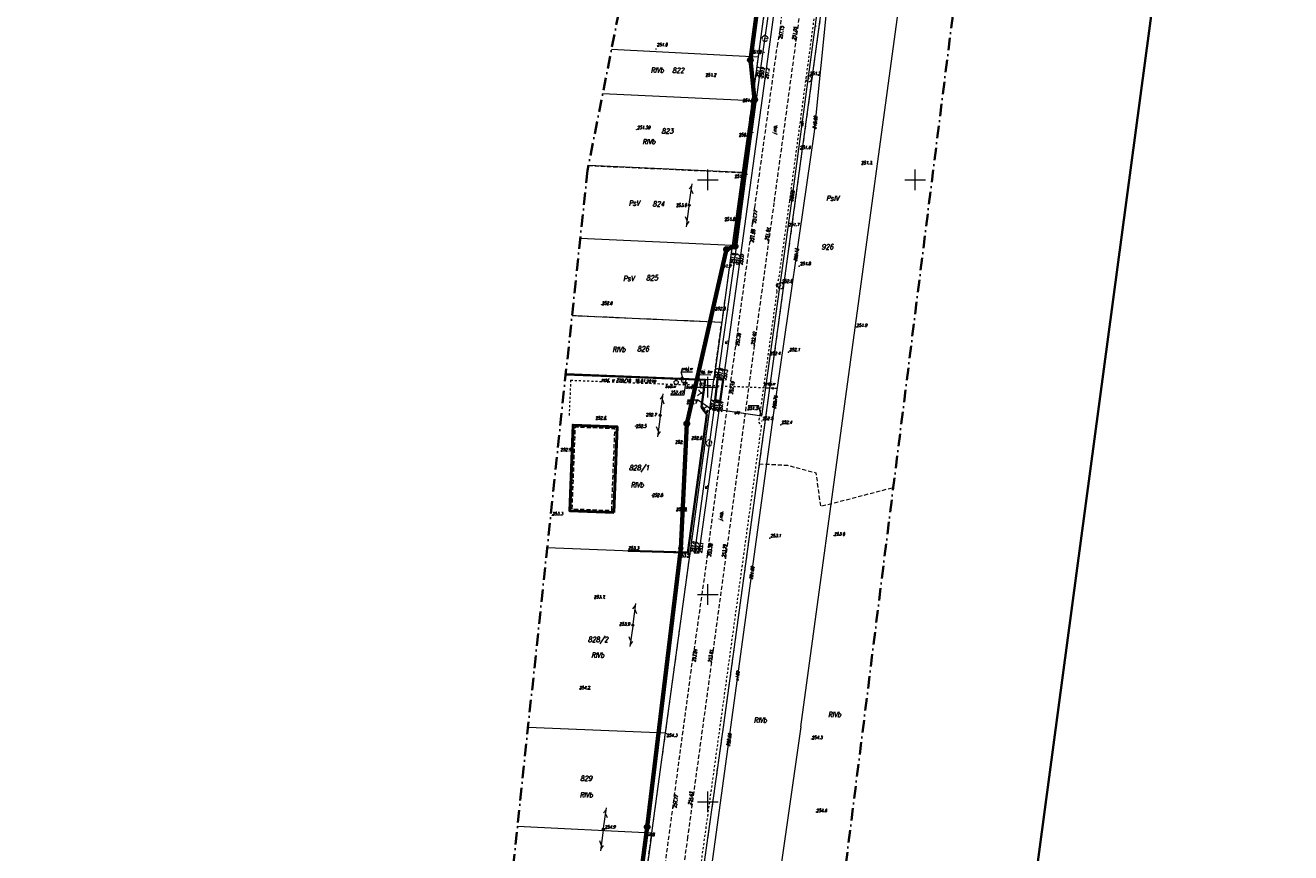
# Model space of a CAD drawing. Header units: millimetres. Extents: x 7436010 to 7436992, y 5663514 to 5666647.
# Tile 37 of 45: x 7436585 to 7436891, y 5666138 to 5666337. Entities that reach past the tile are written whole.
import ezdxf
from ezdxf.enums import TextEntityAlignment as Align

# ---------------------------------------------------------------- set-up
doc = ezdxf.new("R2010")
doc.units = ezdxf.units.MM
doc.header["$PDSIZE"] = 1
for name, pattern in [('1', [0]), ('3', [1, 0.5, -0.5]), ('BUW', [1.5, 1, -0.5]), ('GAK', [3.5, 2, -0.75, 0, -0.75]), ('GDE', [0]), ('GUZ', [1.5, 1, -0.5]), ('KOR', [2, 1, 1]), ('KOU', [1.5, 1, -0.5]), ('UBE', [0]), ('UPE', [2, 1, 1]), ('UPW', [2, 1, 1])]:
    doc.linetypes.add(name, pattern=pattern)
for name, color, linetype, lineweight in [('1 OGRODZENIE', 7, 'BGT', 35), ('3 BUDYNEK W BUDOWIE', 7, 'Continuous', 50), ('42 RZĘDNE WODOCIĄG', 5, 'Continuous', 18), ('5 RÓW PRZYDROŻNY', 7, 'Continuous', 18), ('7 HYDRANT W BUDOWIE', 5, 'Continuous', 18), ('8 STUDZIENKA WODNA W BUDOWIE', 5, 'Continuous', 18), ('_AA_Kanalizacja grawitacyjna - trasa', 244, 'Continuous', 70), ('_AA_Studnia kanalizacyjna bet.1000mm - symbol', 24, 'Continuous', 40), ('Dzialki', 7, 'GDE', 18), ('EDZPD_L_1', 7, 'GDE', 18), ('EDZTD_T_0', 7, 'Continuous', 18), ('EUZOU_T_0', 96, 'Continuous', 18), ('EUZOU_T_3', 7, 'Continuous', 18), ('EUZPU_L_3', 7, 'KOR', 18), ('Numery działek uzupełnienie', 7, 'Continuous', 18), ('Numery_dzialek', 7, 'Continuous', 18), ('Podzial_sekcyjny_krzyze', 7, 'Continuous', 13), ('Punkty', 7, 'Continuous', 18), ('PunPOMIAR1', 7, 'Continuous', 18), ('RzedPOMIAR1', 7, 'Continuous', 18), ('SDROK_T_0', 7, 'Continuous', 18), ('SDRPK_L_1', 7, 'KOU', 18), ('SDRPK_L_4', 7, 'KOU', 18), ('SDRPT_L_0', 7, '1', 35), ('SIEC_ENERGETYCZNA_L_0', 1, '3', 18), ('SIEC_WODOCIAGOWA_L_0', 5, '3', 18), ('SZOPO_L_0', 7, 'BGT', 35), ('SZOPO_T_0', 7, 'Continuous', 18), ('SZZPZ_T_0', 7, 'Continuous', 18), ('UEEOA_T_0', 1, 'Continuous', 18), ('UEEOC_T_0', 1, 'Continuous', 18), ('UEEOO_T_0', 1, 'Continuous', 18), ('UEEPA_T_0', 1, 'Continuous', 18), ('UEEPB_L_0', 1, 'UBE', 18), ('UEEPON_L_0', 1, 'UPE', 18), ('UTTPA_T_3', 30, 'Continuous', 18), ('UWWOC_T_0', 5, 'Continuous', 18), ('UWWOO_T_0', 5, 'Continuous', 18), ('UWWPO_L_1', 5, '1', 18), ('UŻYTKI LINIE', 96, 'GUZ', 18), ('UŻYTKI OZNACZENIE', 96, 'Continuous', 18), ('WEKTOR WODOCIĄGI wo', 5, 'Continuous', 18), ('WUKOS_T_0', 7, 'Continuous', 18), ('WUKOS_T_1', 7, 'Continuous', 18), ('ZAKRES MAPY', 1, 'GAK', 35)]:
    doc.layers.add(name, color=color, linetype=linetype, lineweight=lineweight)
doc.layers.add('_AA_Studnia kanalizacyjna bet.1000mm - plamki', color=255, linetype='Continuous')
doc.layers.add('_map', color=7, linetype='Continuous')
doc.layers.add('RAMA WYPLOT', color=3, linetype='Continuous', lineweight=35, plot=False)
doc.styles.add('K1_ACAD', font='romans.shx', dxfattribs={"width": 0.8, "oblique": 12})
doc.linetypes.add('BGT', pattern='A,3.75,[133,ltypeshp.shx,S=0.1875,R=0,X=0,Y=0],3.75', length=7.5)

# ---------------------------------------------------------------- blocks, each defined once
blk = doc.blocks.new('GRO')
at = {"linetype": 'Continuous'}
blk.add_circle((0, 0), 0.045, dxfattribs=at)
blk = doc.blocks.new('BGB')
at = {"linetype": 'Continuous'}
for centre, start, end in [((-1.5, 0), 359.9995, 60), ((1.5, 0), 120, 180.0005)]:
    blk.add_arc(centre, 1.5, start, end, dxfattribs=at)
blk = doc.blocks.new('DLI')
at = {"linetype": 'Continuous'}
blk.add_circle((0, 0), 0.045, dxfattribs=at)
for centre, start, end in [((-0.36, 0.12), 102.1445, 221.86), ((0, 0.38), 30.1401, 149.8599), ((0.36, 0.12), 318.14, 77.8555), ((-0.22, -0.3), 174.1482, 293.8542), ((0.22, -0.3), 246.1458, 5.8518)]:
    blk.add_arc(centre, 0.375, start, end, dxfattribs=at)
blk = doc.blocks.new('SUUS18_01')
at = {"linetype": 'Continuous'}
for p, q in [((0.5, 0.25), (-0.5, 0.25)), ((-0.5, 0.25), (-0.5, -0.25)), ((0.5, -0.25), (0.5, 0.25)), ((-0.5, -0.25), (0.5, -0.25))]:
    blk.add_line(p, q, dxfattribs=at)
blk = doc.blocks.new('SLS')
at = {"linetype": 'Continuous'}
blk.add_circle((0, 0), 0.25, dxfattribs=at)
blk = doc.blocks.new('PLT')
at = {"linetype": 'Continuous'}
for p, q in [((0.25, 0), (5.25, 0)), ((3.76605, 0), (2.9, -0.5)), ((3.9, 0.5), (4.76605, 0))]:
    blk.add_line(p, q, dxfattribs=at)
blk = doc.blocks.new('WSP')
at = {"linetype": 'Continuous'}
blk.add_circle((0, 0), 0.045, dxfattribs=at)
blk = doc.blocks.new('HYP')
at = {"linetype": 'Continuous'}
for p, q in [((0, 1), (-0.35355, 0.64645)), ((0, 1), (0.35355, 0.64645)), ((0, 0.5), (0, 1))]:
    blk.add_line(p, q, dxfattribs=at)
blk.add_circle((0, 0), 0.5, dxfattribs=at)
blk = doc.blocks.new('ZAS')
at = {"linetype": 'Continuous'}
for radius in [0.2, 0.175, 0.15, 0.125, 0.1, 0.075, 0.05, 0.025, 0.00715]:
    blk.add_circle((0, 0), radius, dxfattribs=at)
blk = doc.blocks.new('BUS')
at = {"linetype": 'Continuous'}
for p, q in [((0.5, 0.5), (-0.5, 0.5)), ((-0.5, 0.5), (-0.5, -0.5)), ((0.5, -0.5), (0.5, 0.5)), ((-0.5, -0.5), (0.5, -0.5))]:
    blk.add_line(p, q, dxfattribs=at)
blk = doc.blocks.new('WLZ')
at = {"linetype": 'Continuous'}
blk.add_circle((0, 0), 0.25, dxfattribs=at)
blk = doc.blocks.new('STUDZ')
at = {"layer": '1 OGRODZENIE', "flags": 128}
blk.add_lwpolyline([(7436745.16, 5666210.1), (7436730.78, 5666210.56)], dxfattribs=at)
at = {"layer": '3 BUDYNEK W BUDOWIE', "flags": 128}
blk.add_lwpolyline([(7436727.26, 5666219.77), (7436728.07, 5666240.45), (7436717.47, 5666240.87), (7436716.66, 5666220.19)], close=True, dxfattribs=at)
at = {"layer": '3 BUDYNEK W BUDOWIE', "linetype": 'BUW', "lineweight": 18, "flags": 128}
blk.add_lwpolyline([(7436726.78, 5666220.29), (7436727.55, 5666239.97), (7436717.95, 5666240.35), (7436717.18, 5666220.67)], close=True, dxfattribs=at)
at = {"layer": '42 RZĘDNE WODOCIĄG', "flags": 128}
blk.add_lwpolyline([(7436740.96, 5666248.16), (7436744.3, 5666248.16), (7436744.69, 5666250.98)], dxfattribs=at)
at = {"layer": 'Dzialki'}
for p, q in [((7436751.43, 5666251.82), (7436715.71, 5666253.22)), ((7436745.71, 5666210.01), (7436751.43, 5666251.82)), ((7436711.24, 5666211.36), (7436745.71, 5666210.01)), ((7436739.77, 5666166.65), (7436745.71, 5666210.01)), ((7436706.61, 5666168.01), (7436739.77, 5666166.65))]:
    blk.add_line(p, q, dxfattribs=at)
at = {"layer": 'EDZPD_L_1'}
for p, q in [((7436787.52, 5666415.51), (7436753.74, 5666168.54)), ((7436772.37, 5666168.08), (7436805.99, 5666414.61)), ((7436763.92, 5666343.09), (7436762.09, 5666329.71)), ((7436726.72, 5666331.5), (7436762.09, 5666329.71)), ((7436762.09, 5666329.71), (7436760.63, 5666319.06)), ((7436760.63, 5666319.06), (7436724.59, 5666320.73)), ((7436760.63, 5666319.06), (7436758.27, 5666301.77)), ((7436758.27, 5666301.77), (7436721.18, 5666303.47)), ((7436758.27, 5666301.77), (7436755.95, 5666284.81)), ((7436755.86, 5666284.18), (7436719.19, 5666285.85)), ((7436755.86, 5666284.18), (7436753.33, 5666265.7)), ((7436755.95, 5666284.81), (7436755.86, 5666284.18)), ((7436717.21, 5666267.32), (7436753.33, 5666265.7)), ((7436753.33, 5666265.7), (7436751.43, 5666251.82)), ((7436753.74, 5666168.54), (7436746.67, 5666118.16)), ((7436772.37, 5666168.08), (7436764.84, 5666115.39)), ((7436736.47, 5666142.51), (7436739.77, 5666166.65)), ((7436704.06, 5666144.13), (7436736.47, 5666142.51)), ((7436736.47, 5666142.51), (7436732.9, 5666116.42))]:
    blk.add_line(p, q, dxfattribs=at)
at = {"layer": 'EUZPU_L_3'}
for p, q in [((7436767.52, 5666361.64), (7436762.37, 5666324.7)), ((7436768.7, 5666361.4), (7436763.76, 5666324.4)), ((7436762.37, 5666324.7), (7436756.27, 5666279.69)), ((7436763.76, 5666324.4), (7436757.56, 5666279.52)), ((7436756.27, 5666279.69), (7436752.28, 5666251.92)), ((7436757.56, 5666279.52), (7436753.66, 5666251.76)), ((7436751.71, 5666246.87), (7436746.74, 5666210.06)), ((7436752.93, 5666246.6), (7436747.79, 5666210.06)), ((7436746.74, 5666210.06), (7436747.79, 5666210.06))]:
    blk.add_line(p, q, dxfattribs=at)
at = {"layer": 'Podzial_sekcyjny_krzyze', "color": 7, "lineweight": 13}
for p, q in [((7436750, 5666297.5), (7436750, 5666302.5)), ((7436800, 5666297.5), (7436800, 5666302.5)), ((7436747.5, 5666300), (7436752.5, 5666300)), ((7436797.5, 5666300), (7436802.5, 5666300)), ((7436747.5, 5666250), (7436752.5, 5666250)), ((7436750, 5666247.5), (7436750, 5666252.5)), ((7436750, 5666197.5), (7436750, 5666202.5)), ((7436747.5, 5666200), (7436752.5, 5666200)), ((7436750, 5666147.5), (7436750, 5666152.5)), ((7436747.5, 5666150), (7436752.5, 5666150))]:
    blk.add_line(p, q, dxfattribs=at)
at = {"layer": 'PunPOMIAR1'}
for p in [(7436767.06, 5666334.15), (7436771.2, 5666333.51), (7436760.15, 5666285.12), (7436764.61, 5666285.1), (7436772.04, 5666279.22), (7436769.45, 5666258.46), (7436767.54, 5666240.92), (7436764.9, 5666213.58), (7436730.78, 5666210.56), (7436749.84, 5666209.36), (7436754.24, 5666208.76), (7436746.12, 5666149.08), (7436741.54, 5666148.63)]:
    blk.add_point(p, dxfattribs=at)
at = {"layer": 'RAMA WYPLOT', "flags": 128}
blk.add_lwpolyline([(7436474.28, 5666646.78), (7436381.84, 5665956.72), (7436798.12, 5665900.96), (7436890.56, 5666591.01)], close=True, dxfattribs=at)
at = {"layer": 'SDRPK_L_1'}
for p, q in [((7436767.38, 5666336.04), (7436769.36, 5666351.6)), ((7436766.74, 5666332.27), (7436767.38, 5666336.04)), ((7436761.3, 5666293.34), (7436766.74, 5666332.27)), ((7436760.76, 5666289.56), (7436761.3, 5666293.34)), ((7436765.91, 5666294.51), (7436761.18, 5666260.11)), ((7436755.55, 5666251.54), (7436760.76, 5666289.56)), ((7436761.18, 5666260.11), (7436751.25, 5666186.66)), ((7436749.9, 5666209.8), (7436755.55, 5666251.54)), ((7436749.9, 5666209.8), (7436746.66, 5666186.9))]:
    blk.add_line(p, q, dxfattribs=at)
at = {"layer": 'SDRPK_L_4'}
for p, q in [((7436776.37, 5666371.62), (7436765.91, 5666294.51)), ((7436739.7, 5666134.9), (7436746.66, 5666186.9)), ((7436751.25, 5666186.66), (7436745.09, 5666141.48)), ((7436745.09, 5666141.48), (7436744.09, 5666134.34))]:
    blk.add_line(p, q, dxfattribs=at)
at = {"layer": 'SDRPT_L_0'}
for p, q in [((7436752.28, 5666251.92), (7436751.71, 5666246.87)), ((7436753.66, 5666251.76), (7436752.28, 5666251.92)), ((7436752.93, 5666246.6), (7436753.66, 5666251.76)), ((7436751.71, 5666246.87), (7436752.93, 5666246.6))]:
    blk.add_line(p, q, dxfattribs=at)
at = {"layer": 'SIEC_ENERGETYCZNA_L_0'}
for p, q in [((7436776.48, 5666345.8), (7436769.65, 5666294.95)), ((7436769.65, 5666294.95), (7436767.02, 5666276.04)), ((7436767.02, 5666276.04), (7436766.46, 5666274.6)), ((7436766.46, 5666274.6), (7436766.6, 5666273.07)), ((7436766.6, 5666273.07), (7436763.58, 5666251.33)), ((7436763.58, 5666251.33), (7436763.17, 5666248.36)), ((7436763.17, 5666248.36), (7436762.64, 5666244.56)), ((7436762.64, 5666244.56), (7436762.23, 5666241.59)), ((7436762.87, 5666240.82), (7436753.1, 5666169.78)), ((7436762.23, 5666241.59), (7436762.87, 5666240.82)), ((7436753.1, 5666169.78), (7436746.76, 5666124.17))]:
    blk.add_line(p, q, dxfattribs=at)
at = {"layer": 'SIEC_WODOCIAGOWA_L_0', "linetype": 'Continuous'}
for p, q in [((7436748.58, 5666250.44), (7436747.44, 5666253.03)), ((7436747.44, 5666253.03), (7436750.7, 5666253.02))]:
    blk.add_line(p, q, dxfattribs=at)
at = {"layer": 'SIEC_WODOCIAGOWA_L_0'}
for p, q in [((7436716.88, 5666251.7), (7436716.51, 5666243.13)), ((7436716.88, 5666251.7), (7436744.1, 5666250.61)), ((7436744.1, 5666250.61), (7436744.14, 5666251.61)), ((7436748.58, 5666250.44), (7436744.1, 5666250.61)), ((7436765.66, 5666249.75), (7436748.58, 5666250.44)), ((7436766.66, 5666249.71), (7436765.66, 5666249.75))]:
    blk.add_line(p, q, dxfattribs=at)
at = {"layer": 'SIEC_WODOCIAGOWA_L_0', "linetype": 'Continuous', "flags": 128}
blk.add_lwpolyline([(7436744.14, 5666251.61), (7436743.55, 5666253.73), (7436746.26, 5666253.73)], dxfattribs=at)
at = {"layer": 'SZOPO_L_0'}
for p, q in [((7436749.4, 5666251.81), (7436715.69, 5666253.05)), ((7436748.43, 5666245.26), (7436749.34, 5666251.78)), ((7436748.4, 5666245.2), (7436749.74, 5666243.43)), ((7436749.74, 5666243.43), (7436745.57, 5666213.07)), ((7436745.57, 5666213.07), (7436745.16, 5666210.1))]:
    blk.add_line(p, q, dxfattribs=at)
at = {"layer": 'UEEOC_T_0'}
for p, q in [((7436745.07, 5666246.98), (7436747.48, 5666246.98)), ((7436749.8, 5666245.34), (7436747.48, 5666246.98)), ((7436759.68, 5666245.56), (7436762.19, 5666245.56)), ((7436762.93, 5666243.01), (7436762.19, 5666245.56))]:
    blk.add_line(p, q, dxfattribs=at)
at = {"layer": 'UEEPB_L_0'}
blk.add_line((7436761.42, 5666243.23), (7436752.51, 5666244.53), dxfattribs=at)
at = {"layer": 'UEEPON_L_0'}
for p, q in [((7436776.98, 5666345.74), (7436770.14, 5666294.88)), ((7436770.14, 5666294.88), (7436762.93, 5666243.01)), ((7436749.8, 5666245.34), (7436748.83, 5666244.74)), ((7436750.47, 5666244.83), (7436749.8, 5666245.34)), ((7436762.93, 5666243.01), (7436750.47, 5666244.83))]:
    blk.add_line(p, q, dxfattribs=at)
at = {"layer": 'UŻYTKI LINIE', "flags": 128}
for points in [[(7436787.52, 5666415.51), (7436753.74, 5666168.54), (7436746.67, 5666118.16), (7436780.5, 5666113)], [(7436731.25, 5666354.4), (7436771.79, 5666400.57), (7436763.92, 5666343.09), (7436762.09, 5666329.71), (7436760.63, 5666319.06), (7436758.27, 5666301.77), (7436755.86, 5666284.18), (7436753.33, 5666265.7)], [(7436721.18, 5666303.47), (7436758.27, 5666301.77)], [(7436717.21, 5666267.32), (7436753.33, 5666265.7)], [(7436729.48, 5666091.36), (7436732.9, 5666116.42), (7436736.47, 5666142.51), (7436739.77, 5666166.65), (7436745.71, 5666210.01), (7436751.43, 5666251.82), (7436753.33, 5666265.7)], [(7436762.35, 5666231.53), (7436769.15, 5666231.19), (7436776.03, 5666229.38), (7436777.13, 5666221.26), (7436794.71, 5666225.83)]]:
    blk.add_lwpolyline(points, dxfattribs=at)
at = {"layer": 'WEKTOR WODOCIĄGI wo'}
for p, q in [((7436778.81, 5666343.71), (7436775.6, 5666311.59)), ((7436775.6, 5666311.59), (7436765.73, 5666243.23)), ((7436765.73, 5666243.23), (7436750.01, 5666128.18))]:
    blk.add_line(p, q, dxfattribs=at)
at = {"layer": 'ZAKRES MAPY', "ltscale": 1.5}
blk.add_lwpolyline([(7436499.64, 5664770.19), (7436618.18, 5665205.39), (7436683.21, 5665437.78), (7436699.29, 5665515.69), (7436766.55, 5666002.2), (7436830.55, 5666510.53), (7436842.09, 5666581.76), (7436785.51, 5666596.85), (7436785.51, 5666596.85), (7436586.58, 5666594.14), (7436584.94, 5666524.7), (7436750.08, 5666529.35), (7436745.08, 5666424.3), (7436720.95, 5666302.3), (7436720.95, 5666302.3), (7436688.83, 5666001.55), (7436443.21, 5666009.35), (7436440.09, 5665956.61), (7436694.21, 5665946.11), (7436662.94, 5665733.97), (7436630.66, 5665497.39), (7436531.49, 5665129.94)], dxfattribs=at)
at = {"layer": '7 HYDRANT W BUDOWIE'}
blk.add_blockref('HYP', (7436742.33, 5666251.15), dxfattribs=at)
at = {"layer": '8 STUDZIENKA WODNA W BUDOWIE'}
blk.add_blockref('WLZ', (7436744.69, 5666250.98), dxfattribs=at)
at = {"layer": 'Punkty'}
for p in [(7436751.43, 5666251.82), (7436745.71, 5666210.01), (7436739.77, 5666166.65)]:
    blk.add_blockref('GRO', p, dxfattribs=at)
at = {"layer": 'SIEC_WODOCIAGOWA_L_0'}
for name, p, rotation in [('HYP', (7436744.14, 5666251.61), 33.32798000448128), ('BUS', (7436748.58, 5666250.44), 1.726361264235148), ('ZAS', (7436765.66, 5666249.75), 269.9999974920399)]:
    blk.add_blockref(name, p, dxfattribs=dict(at, rotation=rotation))
at = {"layer": 'SZOPO_T_0', "rotation": 82.05460417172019}
blk.add_blockref('BGB', (7436748.89, 5666248.52), dxfattribs=at)
at = {"layer": 'SZZPZ_T_0'}
blk.add_blockref('DLI', (7436763.76, 5666334.14), dxfattribs=at)
for p, rotation in [((7436774.31, 5666324.41), 0.06249987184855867), ((7436767.52, 5666274.46), 0.06255451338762), ((7436750.24, 5666236.55), 0.06269111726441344)]:
    blk.add_blockref('DLI', p, dxfattribs=dict(at, rotation=rotation))
at = {"layer": 'UEEPA_T_0', "rotation": 304.7860279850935}
blk.add_blockref('SUUS18_01', (7436748.83, 5666244.74), dxfattribs=at)
at = {"layer": 'UTTPA_T_3'}
for name, p, rotation in [('PLT', (7436745.46, 5666293.88), 82.27117581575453), ('PLT', (7436745.46, 5666293.88), 262.1699642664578), ('SLS', (7436745.46, 5666293.88), 0.0627730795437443), ('PLT', (7436738.49, 5666243.22), 82.17254790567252), ('PLT', (7436738.49, 5666243.22), 262.5600704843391), ('SLS', (7436738.49, 5666243.22), 0.06282772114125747), ('PLT', (7436731.89, 5666192.63), 82.56282488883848), ('PLT', (7436731.89, 5666192.63), 261.761532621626), ('SLS', (7436731.89, 5666192.63), 0.06318289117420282), ('PLT', (7436724.76, 5666143.39), 81.76175298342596), ('PLT', (7436724.76, 5666143.39), 262.5822890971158), ('SLS', (7436724.76, 5666143.39), 0.06416643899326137)]:
    blk.add_blockref(name, p, dxfattribs=dict(at, rotation=rotation))
at = {"layer": 'WUKOS_T_0'}
for p, rotation in [((7436776.02, 5666337.14), 0.06244523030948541), ((7436764.07, 5666334.17), 0.06274575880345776), ((7436737.47, 5666331.59), 0.06318289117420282), ((7436763.53, 5666330.79), 0.06274575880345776), ((7436774.25, 5666324.56), 0.06249987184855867), ((7436761.87, 5666319.27), 0.06271843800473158), ((7436732.79, 5666312.13), 0.06299164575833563), ((7436760.79, 5666311.44), 0.06269111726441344), ((7436771.82, 5666307.35), 0.06252719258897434), ((7436789.5, 5666303.76), 0.0623359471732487), ((7436759.42, 5666301.39), 0.06266379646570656), ((7436745.44, 5666293.86), 0.0627730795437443), ((7436757.9, 5666290.79), 0.06266379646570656), ((7436769.45, 5666289.6), 0.06255451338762), ((7436756.19, 5666279.41), 0.06266379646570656), ((7436767.44, 5666274.66), 0.06255451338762), ((7436724.38, 5666269.91), 0.06293700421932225), ((7436754.76, 5666268.63), 0.06266379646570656), ((7436785.82, 5666264.54), 0.06241790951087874), ((7436764.91, 5666257.78), 0.06255451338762), ((7436738.49, 5666243.16), 0.06282772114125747), ((7436762.96, 5666241.89), 0.06255451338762), ((7436750.32, 5666236.58), 0.06269111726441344), ((7436712.43, 5666219.13), 0.06340145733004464), ((7436780.43, 5666214.2), 0.06219934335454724), ((7436731.91, 5666192.57), 0.06318289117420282), ((7436740.01, 5666166.43), 0.06288236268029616), ((7436775.04, 5666165.15), 0.06129775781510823), ((7436776.13, 5666147.54), 0.0606967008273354), ((7436724.82, 5666143.39), 0.06416643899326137), ((7436737.09, 5666142.45), 0.06310092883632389)]:
    blk.add_blockref('WSP', p, dxfattribs=dict(at, rotation=rotation))
for p in [(7436762.37, 5666324.7), (7436762.96, 5666324.58), (7436763.76, 5666324.4), (7436760.76, 5666289.56), (7436756.27, 5666279.69), (7436757.01, 5666279.61), (7436757.56, 5666279.52), (7436756.72, 5666259.97), (7436761.18, 5666260.11), (7436752.28, 5666251.92), (7436752.95, 5666251.94), (7436753.66, 5666251.76), (7436751.71, 5666246.87), (7436752.37, 5666246.63), (7436752.93, 5666246.6), (7436725.41, 5666242.2), (7436732.56, 5666240.61), (7436717, 5666235.34), (7436744.62, 5666236.39), (7436736.56, 5666223.96), (7436744.82, 5666220.18), (7436745.75, 5666210.02), (7436746.74, 5666210.06), (7436747.22, 5666210.04), (7436747.79, 5666210.06), (7436725.06, 5666199.05), (7436746.66, 5666186.9), (7436751.25, 5666186.66), (7436721.51, 5666177.17)]:
    blk.add_blockref('WSP', p, dxfattribs=at)
at = {"layer": '42 RZĘDNE WODOCIĄG', "style": 'K1_ACAD', "oblique": 12, "width": 0.8}
blk.add_text('252.47', height=0.75, dxfattribs=at).set_placement((7436740.97, 5666248.36))
at = {"layer": '5 RÓW PRZYDROŻNY', "style": 'K1_ACAD', "oblique": 12, "width": 0.8}
blk.add_text('w.', height=0.75, rotation=82.4674, dxfattribs=at).set_placement((7436749.48, 5666225.94), align=Align.MIDDLE)
at = {"layer": '7 HYDRANT W BUDOWIE', "style": 'K1_ACAD', "oblique": 12, "width": 0.8}
blk.add_text('bud.w', height=0.75, dxfattribs=at).set_placement((7436739.69, 5666249.87))
at = {"layer": '8 STUDZIENKA WODNA W BUDOWIE', "style": 'K1_ACAD', "oblique": 12, "width": 0.8}
blk.add_text('bud.w', height=0.75, dxfattribs=at).set_placement((7436744.68, 5666249.71))
at = {"layer": 'EDZTD_T_0', "style": 'K1_ACAD', "oblique": 12, "width": 0.8}
for s, p in [('822', (7436741.39, 5666327.05)), ('823', (7436738.78, 5666312.42)), ('824', (7436736.62, 5666294.82)), ('926', (7436777.4, 5666284.5)), ('825', (7436735.08, 5666277.01))]:
    blk.add_text(s, height=1.25, dxfattribs=at).set_placement(p, align=Align.TOP_LEFT)
at = {"layer": 'EUZOU_T_0', "style": 'K1_ACAD', "oblique": 12, "width": 0.8}
for s, p in [('PsIV', (7436778.51, 5666295.56)), ('PsV', (7436729.53, 5666276.21)), ('RIVb', (7436731.34, 5666226.47)), ('RIVb', (7436721.82, 5666185.39)), ('RIVb', (7436761.05, 5666169.71))]:
    blk.add_text(s, height=1.25, dxfattribs=at).set_placement(p, align=Align.MIDDLE_LEFT)
at = {"layer": 'EUZOU_T_3', "style": 'K1_ACAD', "oblique": 12, "width": 0.8}
blk.add_text('w.', height=0.75, rotation=82.4674, dxfattribs=at).set_placement((7436754.3, 5666260.85), align=Align.MIDDLE)
at = {"layer": 'Numery działek uzupełnienie', "style": 'K1_ACAD', "oblique": 12, "width": 0.8}
for s, p in [('826', (7436732.91, 5666259.87)), ('829', (7436719.19, 5666156.28))]:
    blk.add_text(s, height=1.25, dxfattribs=at).set_placement(p, align=Align.TOP_LEFT)
at = {"layer": 'Numery_dzialek', "style": 'K1_ACAD', "oblique": 12, "width": 0.8}
for s, p in [('828/1', (7436730.96, 5666231.21)), ('828/2', (7436721.05, 5666189.79))]:
    blk.add_text(s, height=1.25, dxfattribs=at).set_placement(p, align=Align.TOP_LEFT)
at = {"layer": 'RzedPOMIAR1', "style": 'K1_ACAD', "oblique": 12, "width": 0.8}
for s, rotation, p in [('251.15', 81.6102, (7436767.9, 5666333.92)), ('251.05', 82.2724, (7436771.05, 5666333.71)), ('251.96', 82.1972, (7436760.99, 5666284.86)), ('251.94', 82.1778, (7436764.5, 5666285.31)), ('253.28', 82.2269, (7436750.68, 5666209.13)), ('253.29', 82.3006, (7436754.11, 5666208.89)), ('254.77', 82.3765, (7436742.37, 5666148.45)), ('254.63', 82.2298, (7436745.98, 5666149.23))]:
    blk.add_text(s, height=0.75, rotation=rotation, dxfattribs=at).set_placement(p)
for s, p in [('251.8', (7436772.2, 5666279.45)), ('252.1', (7436769.61, 5666258.69)), ('252.4', (7436767.7, 5666241.15)), ('253.1', (7436765.06, 5666213.81)), ('253.3', (7436730.79, 5666210.84))]:
    blk.add_text(s, height=0.75, dxfattribs=at).set_placement(p)
at = {"layer": 'SDROK_T_0', "style": 'K1_ACAD', "oblique": 12, "width": 0.8}
blk.add_text('j.mb.', height=0.75, rotation=82.2724, dxfattribs=at).set_placement((7436765.62, 5666311.09), align=Align.TOP_LEFT)
blk.add_text('j.mb.', height=0.75, rotation=79.8245, dxfattribs=at).set_placement((7436752.95, 5666217.87), align=Align.MIDDLE_LEFT)
at = {"layer": 'SIEC_WODOCIAGOWA_L_0', "style": 'K1_ACAD', "oblique": 12, "width": 0.8}
for s, p in [('proj.w', (7436743.56, 5666254.08)), ('proj. sw', (7436747.38, 5666253.39)), ('proj.w', (7436763.53, 5666250.52))]:
    blk.add_text(s, height=0.75, dxfattribs=at).set_placement(p)
blk.add_text('proj. w 229/18  10.01.2019', height=0.75, rotation=357.8861, dxfattribs=at).set_placement((7436724.29, 5666251.48))
at = {"layer": 'UEEOA_T_0', "style": 'K1_ACAD', "oblique": 12, "width": 0.8}
blk.add_text('e', height=0.75, dxfattribs=at).set_placement((7436749.53, 5666243.91))
at = {"layer": 'UEEOC_T_0', "style": 'K1_ACAD', "oblique": 12, "width": 0.8}
blk.add_text('250.8', height=0.75, rotation=82.3405, dxfattribs=at).set_placement((7436770.14, 5666294.88), align=Align.MIDDLE_LEFT)
for s, p in [('251.7', (7436744.79, 5666246.74)), ('251.5', (7436759.48, 5666245.28))]:
    blk.add_text(s, height=0.75, dxfattribs=at).set_placement(p, align=Align.TOP_LEFT)
at = {"layer": 'UEEOO_T_0', "style": 'K1_ACAD', "oblique": 12, "width": 0.8}
for rotation, p in [(82.3404, (7436772.65, 5666313.57)), (351.6897, (7436756.95, 5666243.88))]:
    blk.add_text('eN', height=0.75, rotation=rotation, dxfattribs=at).set_placement(p, align=Align.MIDDLE)
at = {"layer": 'UWWOC_T_0', "style": 'K1_ACAD', "oblique": 12, "width": 0.8}
for s, rotation, p in [('249.82', 84.3064, (7436776.07, 5666312.27)), ('250.13', 81.7801, (7436771.44, 5666280.31)), ('250.75', 81.782, (7436766.33, 5666244.8)), ('251.69', 82.2187, (7436760.75, 5666203.63)), ('252.55', 82.2217, (7436755.25, 5666163.37))]:
    blk.add_text(s, height=0.75, rotation=rotation, dxfattribs=at).set_placement(p)
at = {"layer": 'UWWOO_T_0', "style": 'K1_ACAD', "oblique": 12, "width": 0.8}
blk.add_text('w160', height=0.75, rotation=82.2207, dxfattribs=at).set_placement((7436757.48, 5666180.31), align=Align.CENTER)
at = {"layer": 'UŻYTKI OZNACZENIE', "style": 'K1_ACAD', "oblique": 12, "width": 0.8}
for s, p in [('RIVb', (7436737.75, 5666326.48)), ('RIVb', (7436735.72, 5666309.21)), ('PsV', (7436732.2, 5666294.41)), ('RIVb', (7436728.52, 5666259.12)), ('RIVb', (7436780.5, 5666171.07)), ('RIVb', (7436720.64, 5666151.67))]:
    blk.add_text(s, height=1.25, dxfattribs=at).set_placement(p, align=Align.MIDDLE)
at = {"layer": 'WUKOS_T_1', "style": 'K1_ACAD', "oblique": 12, "width": 0.8}
for s, rotation, p in [('251.0', 0.0632, (7436737.66, 5666332.24)), ('251.1', 82.062, (7436762.37, 5666324.7)), ('251.2', 0.0625, (7436774.53, 5666325.3)), ('251.59', 0.063, (7436732.94, 5666312.27)), ('251.6', 0.0625, (7436772.19, 5666307.44)), ('251.9', 82.287, (7436756.27, 5666279.69)), ('252.0', 0.0629, (7436724.38, 5666269.91)), ('251.9', 0.0624, (7436785.82, 5666264.54)), ('252.40', 82.098, (7436761.18, 5666260.11)), ('252.4', 0.0626, (7436764.91, 5666257.78)), ('252.3', 81.828, (7436752.29, 5666251.92)), ('252.5', 0.0626, (7436763.15, 5666242.1)), ('253.3', 0.0634, (7436712.43, 5666219.13)), ('253.0', 0.0622, (7436780.43, 5666214.2)), ('253.0', 82.296, (7436746.74, 5666210.06)), ('254.3', 0.0613, (7436775.04, 5666165.15)), ('254.6', 0.0607, (7436776.13, 5666147.54)), ('254.9', 0.0641, (7436725.11, 5666143.56))]:
    blk.add_text(s, height=0.75, rotation=rotation, dxfattribs=at).set_placement(p)
for s, rotation, p in [('251.0', 0.0627, (7436762.88, 5666331.21)), ('250.9', 0.0627, (7436759.99, 5666311.25)), ('251.8', 0.0627, (7436758.94, 5666301.24)), ('252.4', 81.99, (7436752.93, 5666246.6)), ('253.84', 82.287, (7436746.66, 5666186.9)), ('254.8', 0.063, (7436737.09, 5666142.45))]:
    blk.add_text(s, height=0.75, rotation=rotation, dxfattribs=at).set_placement(p, align=Align.TOP_RIGHT)
for s, rotation, p in [('250.9', 82.404, (7436762.96, 5666324.58)), ('251.7', 82.134, (7436757.01, 5666279.61)), ('251.8', 82.008, (7436752.95, 5666251.94)), ('252.7', 81.9944, (7436747.22, 5666210.04))]:
    blk.add_text(s, height=0.75, rotation=rotation, dxfattribs=at).set_placement(p, align=Align.MIDDLE_LEFT)
for s, rotation, p in [('251.2', 82.404, (7436763.76, 5666324.4)), ('251.77', 82.044, (7436760.76, 5666289.56)), ('251.7', 0.063, (7436769.45, 5666289.6)), ('252.0', 82.134, (7436757.56, 5666279.52)), ('252.38', 82.4057, (7436756.72, 5666259.97)), ('252.3', 82.008, (7436753.66, 5666251.76)), ('253.1', 81.99, (7436747.79, 5666210.06)), ('254.3', 0.063, (7436740.01, 5666166.43))]:
    blk.add_text(s, height=0.75, rotation=rotation, dxfattribs=at).set_placement(p, align=Align.TOP_LEFT)
blk.add_text('251.2', height=0.75, dxfattribs=at).set_placement((7436751.95, 5666325.33), align=Align.MIDDLE_RIGHT)
for s, rotation, p in [('251.2', 0.0627, (7436760.92, 5666319.2)), ('253.6', 0.0628, (7436744.87, 5666293.9)), ('251.8', 0.0627, (7436756.52, 5666290.53)), ('251.9', 0.0627, (7436755.58, 5666279.26)), ('252.0', 0.0627, (7436754.25, 5666268.95)), ('252.49', 82.161, (7436756.02, 5666251.4)), ('251.9', 81.99, (7436752.37, 5666246.63)), ('252.7', 0.0629, (7436737.58, 5666243.4)), ('252.6', 0.0627, (7436748.55, 5666237.74)), ('253.9', 0.0632, (7436731.18, 5666192.88))]:
    blk.add_text(s, height=0.75, rotation=rotation, dxfattribs=at).set_placement(p, align=Align.MIDDLE_RIGHT)
for s, rotation, p in [('251.3', 0.0623, (7436789.5, 5666303.76)), ('252.0', 0.063, (7436770.39, 5666275.2)), ('252.4', 82.296, (7436751.62, 5666246.89)), ('253.81', 82.233, (7436751.25, 5666186.66))]:
    blk.add_text(s, height=0.75, rotation=rotation, dxfattribs=at).set_placement(p, align=Align.RIGHT)
for s, p in [('252.6', (7436725.41, 5666242.2)), ('252.7', (7436744.62, 5666236.39)), ('253.0', (7436744.82, 5666220.18)), ('253.7', (7436725.06, 5666199.05)), ('254.2', (7436721.51, 5666177.17))]:
    blk.add_text(s, height=0.75, dxfattribs=at).set_placement(p, align=Align.RIGHT)
for s, p in [('252.5', (7436732.56, 5666240.61)), ('252.8', (7436736.56, 5666223.96))]:
    blk.add_text(s, height=0.75, dxfattribs=at).set_placement(p, align=Align.MIDDLE_LEFT)
for s, p in [('252.9', (7436717, 5666235.34)), ('253.2', (7436745.46, 5666209.75))]:
    blk.add_text(s, height=0.75, dxfattribs=at).set_placement(p, align=Align.TOP_RIGHT)

msp = doc.modelspace()

# ---------------------------------------------------------------- hatches: boundary and pattern name
at = {"layer": '_AA_Studnia kanalizacyjna bet.1000mm - plamki', "linetype": 'Continuous'}
h = msp.add_hatch(color=256, dxfattribs=at)
edge = h.paths.add_edge_path()
edge.add_arc((7436760.24, 5666328.93), 0.5, 0, 360)
h = msp.add_hatch(color=256, dxfattribs=at)
edge = h.paths.add_edge_path()
edge.add_arc((7436761.26, 5666319.33), 0.5, 0, 360)
h = msp.add_hatch(color=256, dxfattribs=at)
edge = h.paths.add_edge_path()
edge.add_arc((7436754.47, 5666283.27), 0.5, 0, 360)
h = msp.add_hatch(color=256, dxfattribs=at)
edge = h.paths.add_edge_path()
edge.add_arc((7436756.55, 5666283.98), 0.5, 0, 360)
h = msp.add_hatch(color=256, dxfattribs=at)
edge = h.paths.add_edge_path()
edge.add_arc((7436744.89, 5666241.19), 0.5, 0, 360)
h = msp.add_hatch(color=256, dxfattribs=at)
edge = h.paths.add_edge_path()
edge.add_arc((7436735.34, 5666143.92), 0.5, 0, 360)
at = {"layer": '_AA_Studnia kanalizacyjna bet.1000mm - symbol', "linetype": 'Continuous'}
h = msp.add_hatch(color=256, dxfattribs=at)
edge = h.paths.add_edge_path()
edge.add_arc((7436743.45, 5666211.14), 0.3, 0, 360)

# ---------------------------------------------------------------- linework, layer by layer
at = {"layer": '_AA_Kanalizacja grawitacyjna - trasa'}
msp.add_lwpolyline([(7436762, 5666342.3), (7436760.24, 5666328.93), (7436761.26, 5666319.33), (7436756.55, 5666283.98), (7436754.47, 5666283.27), (7436744.89, 5666241.19), (7436743.45, 5666211.14), (7436735.34, 5666143.92), (7436735.34, 5666143.92), (7436735.34, 5666143.92), (7436735.34, 5666143.92), (7436735.34, 5666143.92), (7436728.57, 5666092.26)], dxfattribs=at)
at = {"layer": '_AA_Studnia kanalizacyjna bet.1000mm - symbol', "linetype": 'Continuous'}
for centre, radius in [((7436760.24, 5666328.93), 0.5), ((7436761.26, 5666319.33), 0.5), ((7436754.47, 5666283.27), 0.5), ((7436756.55, 5666283.98), 0.5), ((7436744.89, 5666241.19), 0.5), ((7436743.45, 5666211.14), 0.3), ((7436735.34, 5666143.92), 0.5)]:
    msp.add_circle(centre, radius, dxfattribs=at)
at = {"layer": 'UWWPO_L_1', "linetype": 'UPW'}
for p, q in [((7436778.81, 5666343.71), (7436775.6, 5666311.59)), ((7436775.6, 5666311.59), (7436765.73, 5666243.23)), ((7436765.73, 5666243.23), (7436750.01, 5666128.18))]:
    msp.add_line(p, q, dxfattribs=at)

# ---------------------------------------------------------------- block references
at = {"layer": '_map'}
msp.add_blockref('STUDZ', (0, 0), dxfattribs=at)

doc.saveas('drawing.dxf')
